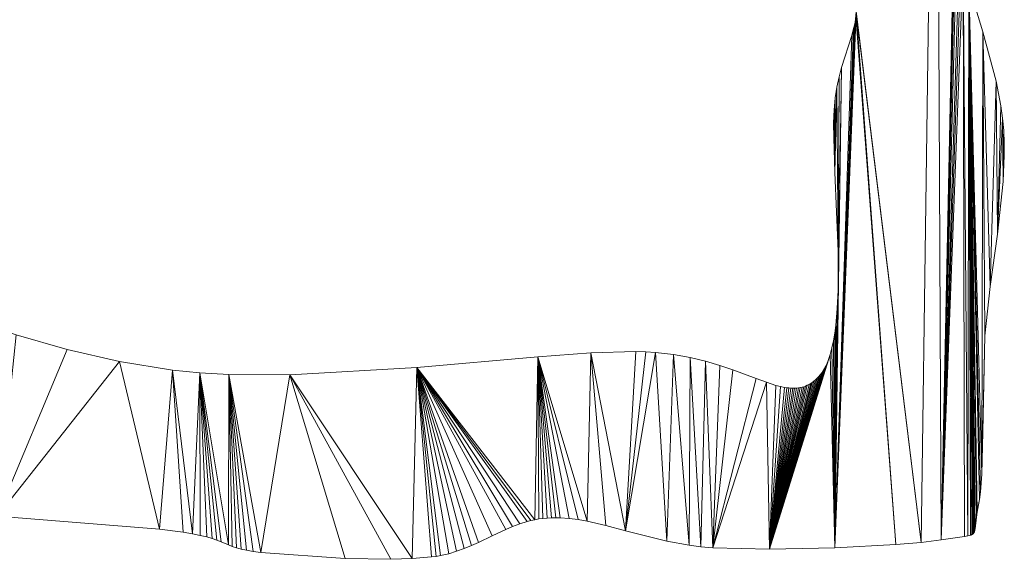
# Model space of a CAD drawing. Header units: metres. Extents: x -2.359 to -1.572, y -0.49 to -0.393.
# Tile 15 of 16: x -1.655 to -1.573, y -0.49 to -0.444. Entities that reach past the tile are written whole.
import ezdxf

# ---------------------------------------------------------------- set-up
doc = ezdxf.new("R2010")
doc.units = ezdxf.units.M
doc.header["$MEASUREMENT"] = 0
doc.layers.add('Nuovo_0', color=7, linetype='Continuous')

# ---------------------------------------------------------------- blocks, each defined once
blk = doc.blocks.new('Solaio_65448998-4FD5-4F56-9036-546C08BBDEBC', base_point=(-1.760888, -0.476715))
at = {"layer": 'Nuovo_0', "lineweight": 0}
mesh = blk.add_polyface(dxfattribs=at)
corners = [(-1.579587, -0.488201, -0.088), (-1.585105, -0.443118, -0.088), (-1.578316, -0.396565, -0.088), (-1.576743, -0.432489, -0.088), (-1.577917, -0.487993, -0.088), (-1.578316, -0.396565), (-1.58509, -0.44324), (-1.579587, -0.488201), (-1.577917, -0.487993), (-1.576743, -0.432489), (-1.57674, -0.433667), (-1.57674, -0.433667, -0.088), (-1.576681, -0.434925), (-1.576681, -0.434925, -0.088), (-1.576559, -0.436296), (-1.576559, -0.436296, -0.088), (-1.576365, -0.437813), (-1.576365, -0.437813, -0.088), (-1.576224, -0.438633), (-1.576224, -0.438633, -0.088), (-1.576041, -0.439489), (-1.576041, -0.439489, -0.088), (-1.575571, -0.441297), (-1.575571, -0.441297, -0.088), (-1.574403, -0.445211), (-1.574403, -0.445211, -0.088), (-1.573285, -0.449356), (-1.573285, -0.449356, -0.088), (-1.572877, -0.451452), (-1.572877, -0.451452, -0.088), (-1.586821, -0.450783), (-1.586821, -0.450783, -0.088), (-1.586916, -0.451767, -0.088), (-1.586916, -0.451767), (-1.586678, -0.449866), (-1.586678, -0.449866, -0.088), (-1.586498, -0.449012), (-1.586498, -0.449012, -0.088), (-1.586292, -0.448215), (-1.586292, -0.448215, -0.088), (-1.585436, -0.445515), (-1.585436, -0.445515, -0.088), (-1.585272, -0.444937), (-1.585272, -0.444937, -0.088), (-1.585205, -0.44466), (-1.585205, -0.44466, -0.088), (-1.58515, -0.444389), (-1.58515, -0.444389, -0.088), (-1.585108, -0.444125), (-1.585108, -0.444125, -0.088), (-1.585082, -0.443866), (-1.585082, -0.443866, -0.088), (-1.585071, -0.443612), (-1.585071, -0.443612, -0.088), (-1.585073, -0.443487), (-1.585073, -0.443487, -0.088), (-1.585079, -0.443363), (-1.585079, -0.443363, -0.088), (-1.58509, -0.44324, -0.088), (-1.585105, -0.443118), (-1.585126, -0.442997), (-1.585126, -0.442997, -0.088), (-1.585152, -0.442876), (-1.585152, -0.442876, -0.088), (-1.585184, -0.442756), (-1.585184, -0.442756, -0.088), (-1.585221, -0.442637), (-1.585221, -0.442637, -0.088), (-1.585265, -0.442518), (-1.585265, -0.442518, -0.088), (-1.585314, -0.442399), (-1.585314, -0.442399, -0.088), (-1.585369, -0.442281), (-1.585369, -0.442281, -0.088), (-1.585431, -0.442164), (-1.585431, -0.442164, -0.088), (-1.585499, -0.442046), (-1.585499, -0.442046, -0.088), (-1.585574, -0.441929), (-1.585574, -0.441929, -0.088), (-1.585657, -0.441812), (-1.585657, -0.441812, -0.088), (-1.585746, -0.441694), (-1.585746, -0.441694, -0.088), (-1.585842, -0.441577), (-1.585842, -0.441577, -0.088), (-1.585946, -0.44146), (-1.585946, -0.44146, -0.088), (-1.586058, -0.441344), (-1.586058, -0.441344, -0.088), (-1.586179, -0.44123), (-1.586179, -0.44123, -0.088), (-1.586309, -0.441119), (-1.586309, -0.441119, -0.088), (-1.586447, -0.441011), (-1.586447, -0.441011, -0.088), (-1.586594, -0.440905), (-1.586594, -0.440905, -0.088), (-1.586748, -0.440802), (-1.586748, -0.440802, -0.088), (-1.58708, -0.440602), (-1.58708, -0.440602, -0.088), (-1.58744, -0.440411), (-1.58744, -0.440411, -0.088), (-1.587827, -0.440228), (-1.587827, -0.440228, -0.088), (-1.588673, -0.439885), (-1.588673, -0.439885, -0.088)]
mesh.append_faces([[corners[k] for k in face] for face in [(10, 11, 3, 9), (12, 13, 11, 10), (14, 15, 13, 12), (16, 17, 15, 14), (18, 19, 17, 16), (20, 21, 19, 18), (22, 23, 21, 20), (24, 25, 23, 22), (26, 27, 25, 24), (28, 29, 27, 26), (30, 31, 32, 33), (34, 35, 31, 30), (36, 37, 35, 34), (38, 39, 37, 36), (40, 41, 39, 38), (42, 43, 41, 40), (44, 45, 43, 42), (46, 47, 45, 44), (48, 49, 47, 46), (50, 51, 49, 48), (52, 53, 51, 50), (54, 55, 53, 52), (56, 57, 55, 54), (6, 58, 57, 56), (59, 1, 58, 6), (60, 61, 1, 59), (62, 63, 61, 60), (64, 65, 63, 62), (66, 67, 65, 64), (68, 69, 67, 66), (70, 71, 69, 68), (72, 73, 71, 70), (74, 75, 73, 72), (76, 77, 75, 74), (78, 79, 77, 76), (80, 81, 79, 78), (82, 83, 81, 80), (84, 85, 83, 82), (86, 87, 85, 84), (88, 89, 87, 86), (90, 91, 89, 88), (92, 93, 91, 90), (94, 95, 93, 92), (96, 97, 95, 94), (98, 99, 97, 96), (100, 101, 99, 98), (102, 103, 101, 100), (104, 105, 103, 102), (106, 107, 105, 104)]], dxfattribs={"color": 7})
mesh.append_faces([[corners[k] for k in face] for face in [(0, 1, 2), (3, 4, 2), (5, 6, 7), (5, 8, 9)]], dxfattribs={"vtx0": -1, "vtx1": -1, "vtx2": -1, "color": 7})
mesh = blk.add_polyface(dxfattribs=at)
corners = [(-1.586583, -0.466963, -0.088), (-1.586589, -0.46369, -0.088), (-1.586498, -0.449012, -0.088), (-1.586869, -0.488658, -0.088), (-1.586292, -0.448215, -0.088), (-1.585436, -0.445515, -0.088), (-1.585272, -0.444937, -0.088), (-1.585205, -0.44466, -0.088), (-1.58515, -0.444389, -0.088), (-1.585108, -0.444125, -0.088), (-1.585082, -0.443866, -0.088), (-1.585071, -0.443612, -0.088), (-1.581721, -0.488385, -0.088), (-1.585079, -0.443363, -0.088), (-1.579587, -0.488201, -0.088), (-1.585105, -0.443118, -0.088), (-1.577917, -0.487993, -0.088), (-1.578316, -0.396565, -0.088), (-1.575942, -0.487708, -0.088), (-1.576041, -0.439489, -0.088), (-1.575663, -0.487655, -0.088), (-1.57494, -0.48608, -0.088), (-1.575045, -0.487071, -0.088), (-1.575571, -0.441297, -0.088), (-1.574877, -0.485658, -0.088), (-1.574678, -0.484584, -0.088), (-1.574596, -0.483936, -0.088), (-1.574486, -0.482449, -0.088), (-1.57423, -0.470801, -0.088), (-1.574403, -0.445211, -0.088), (-1.573781, -0.466651, -0.088), (-1.573168, -0.462251, -0.088), (-1.573285, -0.449356, -0.088), (-1.586498, -0.449012), (-1.586589, -0.46369), (-1.586583, -0.466963), (-1.586292, -0.448215), (-1.586869, -0.488658), (-1.585436, -0.445515), (-1.585272, -0.444937), (-1.585205, -0.44466), (-1.58515, -0.444389), (-1.585108, -0.444125), (-1.585082, -0.443866), (-1.585073, -0.443487), (-1.581721, -0.488385), (-1.58509, -0.44324), (-1.578316, -0.396565), (-1.579587, -0.488201), (-1.577917, -0.487993), (-1.576041, -0.439489), (-1.575942, -0.487708), (-1.575663, -0.487655), (-1.575571, -0.441297), (-1.575031, -0.486969), (-1.57494, -0.48608), (-1.574877, -0.485658), (-1.574678, -0.484584), (-1.574596, -0.483936), (-1.574486, -0.482449), (-1.574403, -0.445211), (-1.57423, -0.470801), (-1.573781, -0.466651), (-1.573285, -0.449356), (-1.573168, -0.462251), (-1.572688, -0.457807, -0.088), (-1.572688, -0.457807), (-1.586971, -0.471228), (-1.586971, -0.471228, -0.088), (-1.587098, -0.471821, -0.088), (-1.587098, -0.471821), (-1.586863, -0.470596), (-1.586863, -0.470596, -0.088), (-1.586775, -0.469928), (-1.586775, -0.469928, -0.088), (-1.58665, -0.468497), (-1.58665, -0.468497, -0.088), (-1.586857, -0.45707), (-1.586857, -0.45707, -0.088)]
mesh.append_faces([[corners[k] for k in face] for face in [(64, 31, 65, 66), (62, 30, 31, 64), (61, 28, 30, 62), (67, 68, 69, 70), (71, 72, 68, 67), (73, 74, 72, 71), (75, 76, 74, 73), (35, 0, 76, 75), (34, 1, 0, 35), (77, 78, 1, 34)]], dxfattribs={"color": 7})
mesh.append_faces([[corners[k] for k in face] for face in [(3, 0, 4), (12, 11, 13), (14, 13, 15), (21, 22, 23), (25, 24, 23), (28, 27, 29), (36, 35, 37), (44, 43, 45), (46, 44, 45), (53, 54, 55), (53, 56, 57), (60, 59, 61)]], dxfattribs={"vtx0": -1, "vtx1": -1, "vtx2": -1, "color": 7})
mesh.append_faces([[corners[k] for k in face] for face in [(3, 4, 5), (3, 5, 6), (3, 6, 7), (3, 7, 8), (3, 8, 9), (3, 9, 10), (3, 10, 11), (33, 34, 35), (47, 48, 49), (50, 49, 51), (50, 51, 52), (53, 55, 56), (53, 57, 58), (53, 58, 59), (60, 61, 62), (63, 62, 64)]], dxfattribs={"vtx0": -1, "vtx2": -1, "color": 7})
mesh.append_faces([[corners[k] for k in face] for face in [(0, 1, 2), (16, 14, 17), (18, 16, 19), (20, 18, 19), (24, 21, 23), (26, 25, 23), (27, 26, 23), (30, 28, 29), (31, 30, 32), (38, 36, 37), (39, 38, 37), (40, 39, 37), (41, 40, 37), (42, 41, 37), (43, 42, 37)]], dxfattribs={"vtx1": -1, "vtx2": -1, "color": 7})
mesh = blk.add_polyface(dxfattribs=at)
corners = [(-1.586954, -0.454148, -0.088), (-1.586957, -0.452877, -0.088), (-1.586916, -0.451767, -0.088), (-1.586857, -0.45707, -0.088), (-1.586821, -0.450783, -0.088), (-1.586678, -0.449866, -0.088), (-1.586589, -0.46369, -0.088), (-1.586498, -0.449012, -0.088), (-1.586583, -0.466963, -0.088), (-1.586292, -0.448215, -0.088), (-1.577917, -0.487993, -0.088), (-1.576743, -0.432489, -0.088), (-1.57674, -0.433667, -0.088), (-1.576681, -0.434925, -0.088), (-1.576559, -0.436296, -0.088), (-1.576365, -0.437813, -0.088), (-1.576224, -0.438633, -0.088), (-1.576041, -0.439489, -0.088), (-1.575663, -0.487655, -0.088), (-1.575571, -0.441297, -0.088), (-1.574486, -0.482449, -0.088), (-1.574403, -0.445211, -0.088), (-1.573781, -0.466651, -0.088), (-1.573285, -0.449356, -0.088), (-1.573168, -0.462251, -0.088), (-1.572877, -0.451452, -0.088), (-1.572733, -0.452495, -0.088), (-1.572688, -0.457807, -0.088), (-1.57264, -0.453531, -0.088), (-1.572595, -0.454573, -0.088), (-1.572591, -0.455635, -0.088), (-1.586916, -0.451767), (-1.586957, -0.452877), (-1.586954, -0.454148), (-1.586857, -0.45707), (-1.586821, -0.450783), (-1.586678, -0.449866), (-1.586589, -0.46369), (-1.586498, -0.449012), (-1.586292, -0.448215), (-1.586583, -0.466963), (-1.57674, -0.433667), (-1.576743, -0.432489), (-1.577917, -0.487993), (-1.576681, -0.434925), (-1.576559, -0.436296), (-1.576365, -0.437813), (-1.576224, -0.438633), (-1.576041, -0.439489), (-1.575571, -0.441297), (-1.575663, -0.487655), (-1.574403, -0.445211), (-1.574486, -0.482449), (-1.573285, -0.449356), (-1.573781, -0.466651), (-1.572877, -0.451452), (-1.573168, -0.462251), (-1.572733, -0.452495), (-1.572688, -0.457807), (-1.57264, -0.453531), (-1.572595, -0.454573), (-1.572591, -0.455635)]
mesh.append_faces([[corners[k] for k in face] for face in [(57, 26, 25, 55), (59, 28, 26, 57), (60, 29, 28, 59), (61, 30, 29, 60), (58, 27, 30, 61), (33, 0, 3, 34), (32, 1, 0, 33), (31, 2, 1, 32)]], dxfattribs={"color": 7})
mesh.append_faces([[corners[k] for k in face] for face in [(3, 2, 4), (3, 4, 5), (6, 5, 7), (8, 7, 9), (10, 11, 12), (10, 12, 13), (10, 13, 14), (10, 14, 15), (10, 15, 16), (10, 16, 17), (18, 17, 19), (20, 19, 21), (22, 21, 23), (24, 23, 25), (24, 25, 26), (27, 26, 28), (27, 28, 29), (31, 33, 34), (36, 34, 37), (57, 56, 58)]], dxfattribs={"vtx0": -1, "vtx2": -1, "color": 7})
mesh.append_faces([[corners[k] for k in face] for face in [(30, 27, 29), (61, 60, 58)]], dxfattribs={"vtx1": -1, "color": 7})
mesh.append_faces([[corners[k] for k in face] for face in [(3, 0, 2), (6, 3, 5), (27, 24, 26), (35, 31, 34), (36, 35, 34), (38, 36, 37), (39, 38, 40), (41, 42, 43), (44, 41, 43), (45, 44, 43), (46, 45, 43), (47, 46, 43), (48, 47, 43), (49, 48, 50), (51, 49, 52), (53, 51, 54), (55, 53, 56), (57, 55, 56), (59, 57, 58), (60, 59, 58)]], dxfattribs={"vtx1": -1, "vtx2": -1, "color": 7})
mesh.append_faces([[corners[k] for k in face] for face in [(0, 1, 2), (31, 32, 33)]], dxfattribs={"vtx2": -1, "color": 7})
mesh = blk.add_polyface(dxfattribs=at)
corners = [(-1.586869, -0.488658, -0.088), (-1.586863, -0.470596, -0.088), (-1.586775, -0.469928, -0.088), (-1.58665, -0.468497, -0.088), (-1.586583, -0.466963, -0.088), (-1.581721, -0.488385, -0.088), (-1.585071, -0.443612, -0.088), (-1.579587, -0.488201, -0.088), (-1.585079, -0.443363, -0.088), (-1.57545, -0.487596, -0.088), (-1.575663, -0.487655, -0.088), (-1.575571, -0.441297, -0.088), (-1.575294, -0.487524, -0.088), (-1.575195, -0.487446, -0.088), (-1.575095, -0.48728, -0.088), (-1.575045, -0.487071, -0.088), (-1.586863, -0.470596), (-1.586971, -0.471228), (-1.586869, -0.488658), (-1.586775, -0.469928), (-1.58665, -0.468497), (-1.586583, -0.466963), (-1.585082, -0.443866), (-1.581721, -0.488385), (-1.58509, -0.44324), (-1.579587, -0.488201), (-1.575571, -0.441297), (-1.575663, -0.487655), (-1.575406, -0.48758), (-1.575207, -0.487458), (-1.575109, -0.487314), (-1.575062, -0.487162), (-1.575031, -0.486969), (-1.574409, -0.478883), (-1.574409, -0.478883, -0.088), (-1.57423, -0.470801, -0.088), (-1.57423, -0.470801), (-1.591443, -0.475075), (-1.591443, -0.475075, -0.088), (-1.591818, -0.474978, -0.088), (-1.591818, -0.474978), (-1.591083, -0.47515), (-1.591083, -0.47515, -0.088), (-1.590908, -0.475178), (-1.590908, -0.475178, -0.088), (-1.590736, -0.475199), (-1.590736, -0.475199, -0.088), (-1.590567, -0.475214), (-1.590567, -0.475214, -0.088), (-1.590401, -0.475221), (-1.590401, -0.475221, -0.088), (-1.590239, -0.47522), (-1.590239, -0.47522, -0.088), (-1.590079, -0.475212), (-1.590079, -0.475212, -0.088), (-1.589922, -0.475195), (-1.589922, -0.475195, -0.088), (-1.589767, -0.47517), (-1.589767, -0.47517, -0.088), (-1.589615, -0.475136), (-1.589615, -0.475136, -0.088), (-1.589465, -0.475092), (-1.589465, -0.475092, -0.088), (-1.589318, -0.475039), (-1.589318, -0.475039, -0.088), (-1.589173, -0.474977), (-1.589173, -0.474977, -0.088), (-1.58903, -0.474904), (-1.58903, -0.474904, -0.088), (-1.588889, -0.47482), (-1.588889, -0.47482, -0.088), (-1.58875, -0.474726), (-1.58875, -0.474726, -0.088), (-1.588613, -0.474621), (-1.588613, -0.474621, -0.088), (-1.588478, -0.474504), (-1.588478, -0.474504, -0.088), (-1.588344, -0.474376), (-1.588344, -0.474376, -0.088), (-1.588211, -0.474235), (-1.588211, -0.474235, -0.088), (-1.58808, -0.474082), (-1.58808, -0.474082, -0.088), (-1.587953, -0.473916), (-1.587953, -0.473916, -0.088), (-1.587833, -0.473735), (-1.587833, -0.473735, -0.088), (-1.58772, -0.47354), (-1.58772, -0.47354, -0.088), (-1.587613, -0.473332), (-1.587613, -0.473332, -0.088), (-1.587512, -0.47311), (-1.587512, -0.47311, -0.088), (-1.587418, -0.472876), (-1.587418, -0.472876, -0.088), (-1.587329, -0.47263), (-1.587329, -0.47263, -0.088), (-1.587246, -0.472372), (-1.587246, -0.472372, -0.088), (-1.587098, -0.471821), (-1.587098, -0.471821, -0.088)]
mesh.append_faces([[corners[k] for k in face] for face in [(33, 34, 35, 36), (37, 38, 39, 40), (41, 42, 38, 37), (43, 44, 42, 41), (45, 46, 44, 43), (47, 48, 46, 45), (49, 50, 48, 47), (51, 52, 50, 49), (53, 54, 52, 51), (55, 56, 54, 53), (57, 58, 56, 55), (59, 60, 58, 57), (61, 62, 60, 59), (63, 64, 62, 61), (65, 66, 64, 63), (67, 68, 66, 65), (69, 70, 68, 67), (71, 72, 70, 69), (73, 74, 72, 71), (75, 76, 74, 73), (77, 78, 76, 75), (79, 80, 78, 77), (81, 82, 80, 79), (83, 84, 82, 81), (85, 86, 84, 83), (87, 88, 86, 85), (89, 90, 88, 87), (91, 92, 90, 89), (93, 94, 92, 91), (95, 96, 94, 93), (97, 98, 96, 95), (99, 100, 98, 97)]], dxfattribs={"color": 7})
mesh.append_faces([[corners[k] for k in face] for face in [(9, 10, 11), (12, 9, 11), (13, 12, 11), (14, 13, 11), (15, 14, 11), (26, 27, 28), (26, 28, 29), (26, 29, 30), (26, 30, 31), (26, 31, 32)]], dxfattribs={"vtx0": -1, "vtx1": -1, "vtx2": -1, "color": 7})
mesh.append_faces([[corners[k] for k in face] for face in [(0, 1, 2), (0, 2, 3), (0, 3, 4), (22, 18, 23), (24, 23, 25)]], dxfattribs={"vtx0": -1, "vtx2": -1, "color": 7})
mesh.append_faces([[corners[k] for k in face] for face in [(5, 0, 6), (7, 5, 8), (16, 17, 18), (19, 16, 18), (20, 19, 18), (21, 20, 18)]], dxfattribs={"vtx1": -1, "vtx2": -1, "color": 7})
mesh = blk.add_polyface(dxfattribs=at)
corners = [(-1.657354, -0.485991, -0.088), (-1.659986, -0.469336, -0.088), (-1.655777, -0.470738, -0.088), (-1.651464, -0.471966, -0.088), (-1.647068, -0.47297, -0.088), (-1.643698, -0.4871, -0.088), (-1.642607, -0.473694, -0.088), (-1.641695, -0.487347, -0.088), (-1.640919, -0.487478, -0.088), (-1.640297, -0.473926, -0.088), (-1.640267, -0.487612, -0.088), (-1.63972, -0.487748, -0.088), (-1.63926, -0.487886, -0.088), (-1.638866, -0.488023, -0.088), (-1.638519, -0.488159, -0.088), (-1.637893, -0.488421, -0.088), (-1.637868, -0.47406, -0.088), (-1.637574, -0.488544, -0.088), (-1.637226, -0.488662, -0.088), (-1.63683, -0.488771, -0.088), (-1.655777, -0.470738), (-1.659986, -0.469336), (-1.657354, -0.485991), (-1.651464, -0.471966), (-1.647068, -0.47297), (-1.643698, -0.4871), (-1.642607, -0.473694), (-1.641695, -0.487347), (-1.640919, -0.487478), (-1.640297, -0.473926), (-1.640267, -0.487612), (-1.63972, -0.487748), (-1.63926, -0.487886), (-1.638866, -0.488023), (-1.638519, -0.488159), (-1.637893, -0.488421), (-1.637868, -0.47406), (-1.637574, -0.488544), (-1.637226, -0.488662)]
mesh.append_faces([[corners[k] for k in face] for face in [(37, 17, 18, 38), (35, 15, 17, 37), (34, 14, 15, 35), (33, 13, 14, 34), (32, 12, 13, 33), (31, 11, 12, 32), (30, 10, 11, 31), (28, 8, 10, 30), (27, 7, 8, 28), (25, 5, 7, 27), (22, 0, 5, 25), (20, 2, 1, 21), (23, 3, 2, 20), (24, 4, 3, 23), (26, 6, 4, 24), (29, 9, 6, 26), (36, 16, 9, 29)]], dxfattribs={"color": 7})
mesh.append_faces([[corners[k] for k in face] for face in [(0, 1, 2), (0, 2, 3), (0, 3, 4), (5, 4, 6), (8, 6, 9), (15, 9, 16), (24, 22, 25), (26, 25, 27), (26, 27, 28), (29, 28, 30), (29, 30, 31), (29, 31, 32), (29, 32, 33), (29, 33, 34), (29, 34, 35), (36, 35, 37), (36, 37, 38)]], dxfattribs={"vtx0": -1, "vtx2": -1, "color": 7})
mesh.append_faces([[corners[k] for k in face] for face in [(5, 0, 4), (7, 5, 6), (8, 7, 6), (10, 8, 9), (11, 10, 9), (12, 11, 9), (13, 12, 9), (14, 13, 9), (15, 14, 9), (17, 15, 16), (18, 17, 16), (19, 18, 16), (20, 21, 22), (23, 20, 22), (24, 23, 22), (26, 24, 25), (29, 26, 28), (36, 29, 35)]], dxfattribs={"vtx1": -1, "vtx2": -1, "color": 7})
mesh = blk.add_polyface(dxfattribs=at)
corners = [(-1.592344, -0.488762, -0.088), (-1.587418, -0.472876, -0.088), (-1.587329, -0.47263, -0.088), (-1.587246, -0.472372, -0.088), (-1.586869, -0.488658, -0.088), (-1.587098, -0.471821, -0.088), (-1.586971, -0.471228, -0.088), (-1.586863, -0.470596, -0.088), (-1.587418, -0.472876), (-1.587512, -0.47311), (-1.592344, -0.488762), (-1.587329, -0.47263), (-1.587246, -0.472372), (-1.586869, -0.488658), (-1.587098, -0.471821), (-1.586971, -0.471228), (-1.574486, -0.482449), (-1.574486, -0.482449, -0.088), (-1.574409, -0.478883, -0.088), (-1.574409, -0.478883), (-1.574596, -0.483936), (-1.574596, -0.483936, -0.088), (-1.574678, -0.484584), (-1.574678, -0.484584, -0.088), (-1.574782, -0.48516), (-1.574782, -0.48516, -0.088), (-1.574877, -0.485658), (-1.574877, -0.485658, -0.088), (-1.57494, -0.48608), (-1.57494, -0.48608, -0.088), (-1.575007, -0.48673), (-1.575007, -0.48673, -0.088), (-1.575031, -0.486969), (-1.575031, -0.486969, -0.088), (-1.575045, -0.487071), (-1.575045, -0.487071, -0.088), (-1.575062, -0.487162), (-1.575062, -0.487162, -0.088), (-1.575071, -0.487204), (-1.575071, -0.487204, -0.088), (-1.575083, -0.487243), (-1.575083, -0.487243, -0.088), (-1.575095, -0.48728), (-1.575095, -0.48728, -0.088), (-1.575109, -0.487314), (-1.575109, -0.487314, -0.088), (-1.575117, -0.487331), (-1.575117, -0.487331, -0.088), (-1.575125, -0.487347), (-1.575125, -0.487347, -0.088), (-1.575133, -0.487362), (-1.575133, -0.487362, -0.088), (-1.575142, -0.487377), (-1.575142, -0.487377, -0.088), (-1.575152, -0.487392), (-1.575152, -0.487392, -0.088), (-1.575162, -0.487406), (-1.575162, -0.487406, -0.088), (-1.575172, -0.487419), (-1.575172, -0.487419, -0.088), (-1.575183, -0.487433), (-1.575183, -0.487433, -0.088), (-1.575195, -0.487446), (-1.575195, -0.487446, -0.088), (-1.575207, -0.487458), (-1.575207, -0.487458, -0.088), (-1.57522, -0.48747), (-1.57522, -0.48747, -0.088), (-1.575233, -0.487481), (-1.575233, -0.487481, -0.088), (-1.575247, -0.487493), (-1.575247, -0.487493, -0.088), (-1.575262, -0.487504), (-1.575262, -0.487504, -0.088), (-1.575277, -0.487514), (-1.575277, -0.487514, -0.088), (-1.575294, -0.487524), (-1.575294, -0.487524, -0.088), (-1.575328, -0.487544), (-1.575328, -0.487544, -0.088), (-1.575365, -0.487562), (-1.575365, -0.487562, -0.088), (-1.575406, -0.48758), (-1.575406, -0.48758, -0.088), (-1.57545, -0.487596), (-1.57545, -0.487596, -0.088), (-1.575549, -0.487627), (-1.575549, -0.487627, -0.088), (-1.575663, -0.487655), (-1.575663, -0.487655, -0.088), (-1.575942, -0.487708), (-1.575942, -0.487708, -0.088), (-1.577917, -0.487993), (-1.577917, -0.487993, -0.088), (-1.579587, -0.488201), (-1.579587, -0.488201, -0.088), (-1.581721, -0.488385), (-1.581721, -0.488385, -0.088)]
mesh.append_faces([[corners[k] for k in face] for face in [(16, 17, 18, 19), (20, 21, 17, 16), (22, 23, 21, 20), (24, 25, 23, 22), (26, 27, 25, 24), (28, 29, 27, 26), (30, 31, 29, 28), (32, 33, 31, 30), (34, 35, 33, 32), (36, 37, 35, 34), (38, 39, 37, 36), (40, 41, 39, 38), (42, 43, 41, 40), (44, 45, 43, 42), (46, 47, 45, 44), (48, 49, 47, 46), (50, 51, 49, 48), (52, 53, 51, 50), (54, 55, 53, 52), (56, 57, 55, 54), (58, 59, 57, 56), (60, 61, 59, 58), (62, 63, 61, 60), (64, 65, 63, 62), (66, 67, 65, 64), (68, 69, 67, 66), (70, 71, 69, 68), (72, 73, 71, 70), (74, 75, 73, 72), (76, 77, 75, 74), (78, 79, 77, 76), (80, 81, 79, 78), (82, 83, 81, 80), (84, 85, 83, 82), (86, 87, 85, 84), (88, 89, 87, 86), (90, 91, 89, 88), (92, 93, 91, 90), (94, 95, 93, 92), (96, 97, 95, 94), (13, 4, 97, 96)]], dxfattribs={"color": 7})
mesh.append_faces([[corners[k] for k in face] for face in [(0, 1, 2), (0, 2, 3), (4, 3, 5), (4, 5, 6), (4, 6, 7), (12, 10, 13)]], dxfattribs={"vtx0": -1, "vtx2": -1, "color": 7})
mesh.append_faces([[corners[k] for k in face] for face in [(4, 0, 3), (8, 9, 10), (11, 8, 10), (12, 11, 10), (14, 12, 13), (15, 14, 13)]], dxfattribs={"vtx1": -1, "vtx2": -1, "color": 7})
mesh = blk.add_polyface(dxfattribs=at)
corners = [(-1.613978, -0.486855, -0.088), (-1.614562, -0.487103, -0.088), (-1.622026, -0.473462, -0.088), (-1.613378, -0.486632, -0.088), (-1.612757, -0.486441, -0.088), (-1.612437, -0.48636, -0.088), (-1.612109, -0.486289, -0.088), (-1.611849, -0.47257, -0.088), (-1.611774, -0.48623, -0.088), (-1.611429, -0.486183, -0.088), (-1.611075, -0.48615, -0.088), (-1.61071, -0.48613, -0.088), (-1.61034, -0.486125, -0.088), (-1.609968, -0.486134, -0.088), (-1.609218, -0.486189, -0.088), (-1.60846, -0.486288, -0.088), (-1.607692, -0.486426, -0.088), (-1.607398, -0.472252, -0.088), (-1.60612, -0.48679, -0.088), (-1.622026, -0.473462), (-1.614562, -0.487103), (-1.613978, -0.486855), (-1.613378, -0.486632), (-1.612757, -0.486441), (-1.612437, -0.48636), (-1.612109, -0.486289), (-1.611849, -0.47257), (-1.611774, -0.48623), (-1.611429, -0.486183), (-1.611075, -0.48615), (-1.61071, -0.48613), (-1.61034, -0.486125), (-1.609968, -0.486134), (-1.609218, -0.486189), (-1.60846, -0.486288), (-1.607692, -0.486426), (-1.607398, -0.472252), (-1.615707, -0.487646), (-1.615707, -0.487646, -0.088), (-1.616858, -0.488206), (-1.616858, -0.488206, -0.088), (-1.617449, -0.488475), (-1.617449, -0.488475, -0.088)]
mesh.append_faces([[corners[k] for k in face] for face in [(34, 15, 16, 35), (33, 14, 15, 34), (32, 13, 14, 33), (31, 12, 13, 32), (30, 11, 12, 31), (29, 10, 11, 30), (28, 9, 10, 29), (27, 8, 9, 28), (25, 6, 8, 27), (24, 5, 6, 25), (23, 4, 5, 24), (22, 3, 4, 23), (21, 0, 3, 22), (20, 1, 0, 21), (37, 38, 1, 20), (39, 40, 38, 37), (41, 42, 40, 39), (26, 7, 2, 19), (36, 17, 7, 26)]], dxfattribs={"color": 7})
mesh.append_faces([[corners[k] for k in face] for face in [(6, 2, 7), (16, 7, 17), (19, 20, 21), (19, 21, 22), (19, 22, 23), (19, 23, 24), (19, 24, 25), (26, 25, 27), (26, 27, 28), (26, 28, 29), (26, 29, 30), (26, 30, 31), (26, 31, 32), (26, 32, 33), (26, 33, 34), (26, 34, 35)]], dxfattribs={"vtx0": -1, "vtx2": -1, "color": 7})
mesh.append_faces([[corners[k] for k in face] for face in [(0, 1, 2), (3, 0, 2), (4, 3, 2), (5, 4, 2), (6, 5, 2), (8, 6, 7), (9, 8, 7), (10, 9, 7), (11, 10, 7), (12, 11, 7), (13, 12, 7), (14, 13, 7), (15, 14, 7), (16, 15, 7), (18, 16, 17), (26, 19, 25), (36, 26, 35)]], dxfattribs={"vtx1": -1, "vtx2": -1, "color": 7})
mesh = blk.add_polyface(dxfattribs=at)
corners = [(-1.604489, -0.487226, -0.088), (-1.60612, -0.48679, -0.088), (-1.607398, -0.472252, -0.088), (-1.603604, -0.472142, -0.088), (-1.602768, -0.472163, -0.088), (-1.601963, -0.472212, -0.088), (-1.601, -0.488109, -0.088), (-1.600442, -0.472383, -0.088), (-1.599118, -0.48845, -0.088), (-1.599035, -0.472636, -0.088), (-1.598137, -0.488572, -0.088), (-1.597736, -0.47295, -0.088), (-1.597127, -0.488653, -0.088), (-1.596537, -0.473305, -0.088), (-1.595432, -0.47368, -0.088), (-1.593477, -0.47441, -0.088), (-1.592614, -0.474724, -0.088), (-1.592344, -0.488762, -0.088), (-1.591818, -0.474978, -0.088), (-1.607398, -0.472252), (-1.607692, -0.486426), (-1.60612, -0.48679), (-1.604489, -0.487226), (-1.603604, -0.472142), (-1.602768, -0.472163), (-1.601963, -0.472212), (-1.601, -0.488109), (-1.600442, -0.472383), (-1.599118, -0.48845), (-1.599035, -0.472636), (-1.598137, -0.488572), (-1.597736, -0.47295), (-1.597127, -0.488653), (-1.596537, -0.473305), (-1.595432, -0.47368), (-1.593477, -0.47441), (-1.592614, -0.474724), (-1.592344, -0.488762), (-1.591818, -0.474978), (-1.607692, -0.486426, -0.088)]
mesh.append_faces([[corners[k] for k in face] for face in [(32, 12, 17, 37), (30, 10, 12, 32), (28, 8, 10, 30), (26, 6, 8, 28), (22, 0, 6, 26), (21, 1, 0, 22), (20, 39, 1, 21), (23, 3, 2, 19), (24, 4, 3, 23), (25, 5, 4, 24), (27, 7, 5, 25), (29, 9, 7, 27), (31, 11, 9, 29), (33, 13, 11, 31), (34, 14, 13, 33), (35, 15, 14, 34), (36, 16, 15, 35), (38, 18, 16, 36)]], dxfattribs={"color": 7})
mesh.append_faces([[corners[k] for k in face] for face in [(0, 2, 3), (0, 3, 4), (0, 4, 5), (6, 5, 7), (8, 7, 9), (10, 9, 11), (12, 11, 13), (12, 13, 14), (12, 14, 15), (12, 15, 16), (17, 16, 18), (19, 20, 21), (19, 21, 22), (25, 22, 26), (27, 26, 28), (29, 28, 30), (31, 30, 32), (36, 32, 37)]], dxfattribs={"vtx0": -1, "vtx2": -1, "color": 7})
mesh.append_faces([[corners[k] for k in face] for face in [(0, 1, 2), (6, 0, 5), (8, 6, 7), (10, 8, 9), (12, 10, 11), (17, 12, 16), (23, 19, 22), (24, 23, 22), (25, 24, 22), (27, 25, 26), (29, 27, 28), (31, 29, 30), (33, 31, 32), (34, 33, 32), (35, 34, 32), (36, 35, 32), (38, 36, 37)]], dxfattribs={"vtx1": -1, "vtx2": -1, "color": 7})
mesh = blk.add_polyface(dxfattribs=at)
corners = [(-1.592344, -0.488762, -0.088), (-1.591818, -0.474978, -0.088), (-1.591443, -0.475075, -0.088), (-1.591083, -0.47515, -0.088), (-1.590736, -0.475199, -0.088), (-1.590401, -0.475221, -0.088), (-1.590239, -0.47522, -0.088), (-1.590079, -0.475212, -0.088), (-1.589922, -0.475195, -0.088), (-1.589767, -0.47517, -0.088), (-1.589615, -0.475136, -0.088), (-1.589465, -0.475092, -0.088), (-1.589318, -0.475039, -0.088), (-1.589173, -0.474977, -0.088), (-1.58903, -0.474904, -0.088), (-1.588889, -0.47482, -0.088), (-1.58875, -0.474726, -0.088), (-1.588613, -0.474621, -0.088), (-1.588478, -0.474504, -0.088), (-1.588344, -0.474376, -0.088), (-1.588211, -0.474235, -0.088), (-1.58808, -0.474082, -0.088), (-1.587953, -0.473916, -0.088), (-1.587833, -0.473735, -0.088), (-1.58772, -0.47354, -0.088), (-1.587613, -0.473332, -0.088), (-1.587512, -0.47311, -0.088), (-1.587418, -0.472876, -0.088), (-1.591443, -0.475075), (-1.591818, -0.474978), (-1.592344, -0.488762), (-1.591083, -0.47515), (-1.590908, -0.475178), (-1.590567, -0.475214), (-1.590239, -0.47522), (-1.590079, -0.475212), (-1.589922, -0.475195), (-1.589767, -0.47517), (-1.589615, -0.475136), (-1.589465, -0.475092), (-1.589318, -0.475039), (-1.589173, -0.474977), (-1.58903, -0.474904), (-1.588889, -0.47482), (-1.58875, -0.474726), (-1.588613, -0.474621), (-1.588478, -0.474504), (-1.588344, -0.474376), (-1.588211, -0.474235), (-1.58808, -0.474082), (-1.587953, -0.473916), (-1.587833, -0.473735), (-1.58772, -0.47354), (-1.587613, -0.473332), (-1.587512, -0.47311), (-1.586869, -0.488658, -0.088), (-1.586869, -0.488658)]
mesh.append_faces([[corners[k] for k in face] for face in [(30, 0, 55, 56)]], dxfattribs={"color": 7})
mesh.append_faces([[corners[k] for k in face] for face in [(0, 3, 4), (0, 4, 5), (33, 32, 30), (34, 33, 30)]], dxfattribs={"vtx0": -1, "vtx1": -1, "vtx2": -1, "color": 7})
mesh.append_faces([[corners[k] for k in face] for face in [(0, 1, 2), (0, 2, 3), (0, 5, 6), (0, 6, 7), (0, 7, 8), (0, 8, 9), (0, 9, 10), (0, 10, 11), (0, 11, 12), (0, 12, 13), (0, 13, 14), (0, 14, 15), (0, 15, 16), (0, 16, 17), (0, 17, 18), (0, 18, 19), (0, 19, 20), (0, 20, 21), (0, 21, 22), (0, 22, 23), (0, 23, 24), (0, 24, 25), (0, 25, 26), (0, 26, 27)]], dxfattribs={"vtx0": -1, "vtx2": -1, "color": 7})
mesh.append_faces([[corners[k] for k in face] for face in [(28, 29, 30), (31, 28, 30), (32, 31, 30), (35, 34, 30), (36, 35, 30), (37, 36, 30), (38, 37, 30), (39, 38, 30), (40, 39, 30), (41, 40, 30), (42, 41, 30), (43, 42, 30), (44, 43, 30), (45, 44, 30), (46, 45, 30), (47, 46, 30), (48, 47, 30), (49, 48, 30), (50, 49, 30), (51, 50, 30), (52, 51, 30), (53, 52, 30), (54, 53, 30)]], dxfattribs={"vtx1": -1, "vtx2": -1, "color": 7})
mesh = blk.add_polyface(dxfattribs=at)
corners = [(-1.636366, -0.488871, -0.088), (-1.63683, -0.488771, -0.088), (-1.637868, -0.47406, -0.088), (-1.635816, -0.488962, -0.088), (-1.63516, -0.489041, -0.088), (-1.632742, -0.474081, -0.088), (-1.628077, -0.489562, -0.088), (-1.624227, -0.489627, -0.088), (-1.622431, -0.489567, -0.088), (-1.622026, -0.473462, -0.088), (-1.620801, -0.489429, -0.088), (-1.620424, -0.489377, -0.088), (-1.620059, -0.489313, -0.088), (-1.619359, -0.489153, -0.088), (-1.618694, -0.488955, -0.088), (-1.61806, -0.488727, -0.088), (-1.617449, -0.488475, -0.088), (-1.616858, -0.488206, -0.088), (-1.615707, -0.487646, -0.088), (-1.614562, -0.487103, -0.088), (-1.637868, -0.47406), (-1.637226, -0.488662), (-1.63683, -0.488771), (-1.636366, -0.488871), (-1.635816, -0.488962), (-1.63516, -0.489041), (-1.632742, -0.474081), (-1.628077, -0.489562), (-1.624227, -0.489627), (-1.622431, -0.489567), (-1.622026, -0.473462), (-1.620801, -0.489429), (-1.620424, -0.489377), (-1.620059, -0.489313), (-1.619359, -0.489153), (-1.618694, -0.488955), (-1.61806, -0.488727), (-1.617449, -0.488475), (-1.616858, -0.488206), (-1.615707, -0.487646), (-1.614562, -0.487103), (-1.637226, -0.488662, -0.088)]
mesh.append_faces([[corners[k] for k in face] for face in [(36, 15, 16, 37), (35, 14, 15, 36), (34, 13, 14, 35), (33, 12, 13, 34), (32, 11, 12, 33), (31, 10, 11, 32), (29, 8, 10, 31), (28, 7, 8, 29), (27, 6, 7, 28), (25, 4, 6, 27), (24, 3, 4, 25), (23, 0, 3, 24), (22, 1, 0, 23), (21, 41, 1, 22), (26, 5, 2, 20), (30, 9, 5, 26)]], dxfattribs={"color": 7})
mesh.append_faces([[corners[k] for k in face] for face in [(4, 2, 5), (8, 5, 9), (20, 21, 22), (20, 22, 23), (20, 23, 24), (20, 24, 25), (26, 25, 27), (26, 27, 28), (26, 28, 29), (30, 29, 31), (30, 31, 32), (30, 32, 33), (30, 33, 34), (30, 34, 35), (30, 35, 36), (30, 36, 37), (30, 37, 38), (30, 38, 39), (30, 39, 40)]], dxfattribs={"vtx0": -1, "vtx2": -1, "color": 7})
mesh.append_faces([[corners[k] for k in face] for face in [(0, 1, 2), (3, 0, 2), (4, 3, 2), (6, 4, 5), (7, 6, 5), (8, 7, 5), (10, 8, 9), (11, 10, 9), (12, 11, 9), (13, 12, 9), (14, 13, 9), (15, 14, 9), (16, 15, 9), (17, 16, 9), (18, 17, 9), (19, 18, 9), (26, 20, 25), (30, 26, 29)]], dxfattribs={"vtx1": -1, "vtx2": -1, "color": 7})

msp = doc.modelspace()

# ---------------------------------------------------------------- block references
at = {"layer": 'Nuovo_0', "color": 7, "linetype": 'Continuous', "lineweight": 18}
msp.add_blockref('Solaio_65448998-4FD5-4F56-9036-546C08BBDEBC', (-1.760888, -0.476715), dxfattribs=at)

doc.saveas('drawing.dxf')
